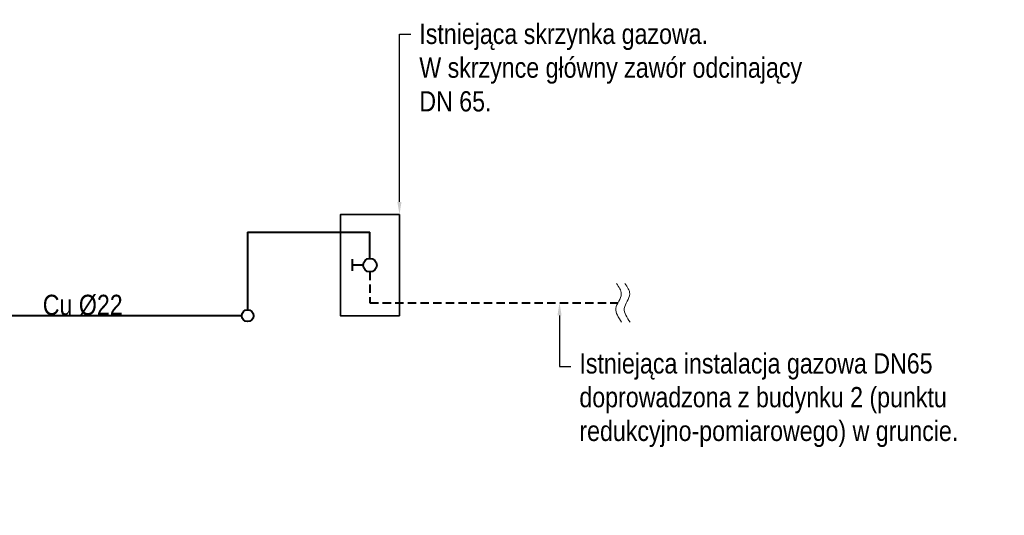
# Model space of a CAD drawing. Header units: centimetres. Extents: x 22052 to 56535, y 76485 to 78519.
# Tile 13 of 235: x 27138 to 27721, y 78112 to 78406. Entities that reach past the tile are written whole.
import ezdxf
from ezdxf import colors
from ezdxf.entities.mleader import LeaderData, LeaderLine
from ezdxf.lldxf.tags import DXFTag
from ezdxf.math import Vec2, Vec3

# ---------------------------------------------------------------- set-up
doc = ezdxf.new("R2010")
doc.units = ezdxf.units.CM
doc.linetypes.add('DASHED2', pattern=[0.375, 0.25, -0.125])
for name, color, linetype, lineweight in [('gaz', 40, 'Continuous', 40), ('IS_Gaz', 40, 'Continuous', 40), ('IS_gaz 2', 44, 'Continuous', 35), ('IS_Opis', 250, 'Continuous', 9), ('IS_Zimna_woda', 5, 'SOLID', 40)]:
    doc.layers.add(name, color=color, linetype=linetype, lineweight=lineweight)
doc.styles.add('styl1', font='ARIALN.TTF')
tags = doc.linetypes.add('SOLID', pattern=[10, 10, 0]).pattern_tags.tags
tags[6:7] = [DXFTag(74, 4), DXFTag(75, 0), DXFTag(340, '0'), DXFTag(46, 0.0), DXFTag(50, 0.0), DXFTag(44, 0.0), DXFTag(45, 0.0)]
tags[4:5] = [DXFTag(74, 4), DXFTag(75, 0), DXFTag(340, '0'), DXFTag(46, 0.0), DXFTag(50, 0.0), DXFTag(44, 0.0), DXFTag(45, 0.0)]

# ---------------------------------------------------------------- blocks, each defined once
blk = doc.blocks.new('Zaworek')
at = {"layer": 'IS_Zimna_woda', "color": 18, "true_color": 0x000000}
for p, q in [((2, 0), (5.15, 0)), ((5.15, 1.72), (5.15, -1.72))]:
    blk.add_line(p, q, dxfattribs=at)
blk.add_circle((0, 0), 2, dxfattribs=at)

msp = doc.modelspace()

# ---------------------------------------------------------------- linework, layer by layer
at = {"layer": 'gaz', "color": 18, "linetype": 'DASHED2', "ltscale": 20, "true_color": 0x000000}
for p, q in [((27345.2, 78256.54), (27345.2, 78238.23)), ((27345.2, 78238.23), (27492.22, 78238.23))]:
    msp.add_line(p, q, dxfattribs=at)
at = {"layer": 'IS_Gaz', "color": 18, "true_color": 0x000000}
for p, q in [((27272.7, 78280.09), (27345.2, 78280.09)), ((27272.7, 78280.09), (27272.7, 78234.04)), ((27345.2, 78264.54), (27345.2, 78280.09)), ((27269.2, 78230.54), (27010.17, 78230.54))]:
    msp.add_line(p, q, dxfattribs=at)
msp.add_circle((27272.7, 78230.54), 3.5, dxfattribs=at)
at = {"layer": 'IS_gaz 2', "color": 18, "true_color": 0x000000}
msp.add_lwpolyline([(27362.7, 78230.54), (27362.7, 78290.54), (27327.7, 78290.54), (27327.7, 78230.54)], close=True, dxfattribs=at)
at = {"layer": 'IS_Opis'}
for points in [[(27494.42, 78226.78), (27490.99, 78234.85), (27494.21, 78243.43), (27491.39, 78249.68)], [(27499.42, 78226.78), (27495.99, 78234.85), (27499.21, 78243.43), (27496.39, 78249.68)]]:
    msp.add_spline(points, degree=3, dxfattribs=at)

# ---------------------------------------------------------------- block references
at = {"layer": 'IS_gaz 2', "color": 18, "true_color": 0x000000, "xscale": 1.999999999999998, "yscale": 1.999999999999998, "zscale": 1.999999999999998, "rotation": 180}
msp.add_blockref('Zaworek', (27345.2, 78260.54), dxfattribs=at)

# ---------------------------------------------------------------- texts
at = {"layer": 'IS_Opis', "insert": (27174.95, 78230.52), "char_height": 12, "width": 131.3292, "attachment_point": 8, "line_spacing_factor": 0.938532, "style": 'styl1'}
msp.add_mtext('Cu %%C22', dxfattribs=at)

# ---------------------------------------------------------------- next in the draw order: leaders
at = {"layer": 'IS_Opis'}
ml = msp.add_multileader_mtext('Standard', dxfattribs=at)
ml.set_content('Istniejąca skrzynka gazowa. ^JW skrzynce główny zawór odcinający DN 65.', color=256, style='styl1')
ml.set_leader_properties()
ml.build(insert=Vec2(0, 0))
ml.multileader.update_dxf_attribs({"dogleg_length": 5, "arrow_head_size": 7.5})
ctx = ml.context
ctx.base_point, ctx.char_height, ctx.arrow_head_size, ctx.landing_gap_size, ctx.plane_origin = Vec3(27369.48, 78397.6), 12, 7.5, 5, Vec3(27347.68, 78138.74)
notes = []
notes.append((ctx, [(0, (1, 1, 0), (27362.7, 78397.6), (1, 0), 6.77, [(0, [(27362.7, 78290.54)], 0, [])])]))
ctx.mtext.insert, ctx.mtext.width, ctx.mtext.defined_height, ctx.mtext.flow_direction = Vec3(27374.48, 78403.7), 236.6572, 76.92, 5
ctx.mtext.has_bg_fill, ctx.mtext.bg_color, ctx.mtext.bg_scale_factor, ctx.mtext.bg_transparency, ctx.mtext.use_window_bg_color = 1, -1027028792, 1.5, 0, 1
ml = msp.add_multileader_mtext('Standard', dxfattribs=at)
ml.set_content('Istniejąca instalacja gazowa DN65 doprowadzona z budynku 2 (punktu redukcyjno-pomiarowego) w gruncie.', color=256, style='styl1')
ml.set_leader_properties()
ml.build(insert=Vec2(0, 0))
ml.multileader.update_dxf_attribs({"dogleg_length": 5, "arrow_head_size": 7.5})
ctx = ml.context
ctx.base_point, ctx.char_height, ctx.arrow_head_size, ctx.landing_gap_size, ctx.plane_origin = Vec3(27464.36, 78200.49), 12, 7.5, 5, Vec3(27388.62, 78075.38)
notes.append((ctx, [(0, (1, 1, 0), (27457.58, 78200.49), (1, 0), 6.77, [(0, [(27457.58, 78238.23)], 0, [])])]))
ctx.mtext.insert, ctx.mtext.width, ctx.mtext.defined_height, ctx.mtext.flow_direction = Vec3(27469.36, 78208.26), 251.8883, 76.92, 5
ctx.mtext.has_bg_fill, ctx.mtext.bg_color, ctx.mtext.bg_scale_factor, ctx.mtext.bg_transparency, ctx.mtext.use_window_bg_color = 1, -1027028792, 1.5, 0, 1
for ctx, leaders in notes:
    for number, flags, end, landing, length, lines in leaders:
        leader = LeaderData()
        leader.index, (leader.has_last_leader_line, leader.has_dogleg_vector, leader.attachment_direction) = number, flags
        leader.last_leader_point, leader.dogleg_vector, leader.dogleg_length = Vec3(end), Vec3(landing), length
        for number, points, colour, breaks in lines:
            line = LeaderLine()
            line.index, line.vertices, line.color, line.breaks = number, Vec3.list(points), colors.encode_raw_color(colour), breaks
            leader.lines.append(line)
        ctx.leaders.append(leader)

doc.saveas('drawing.dxf')
